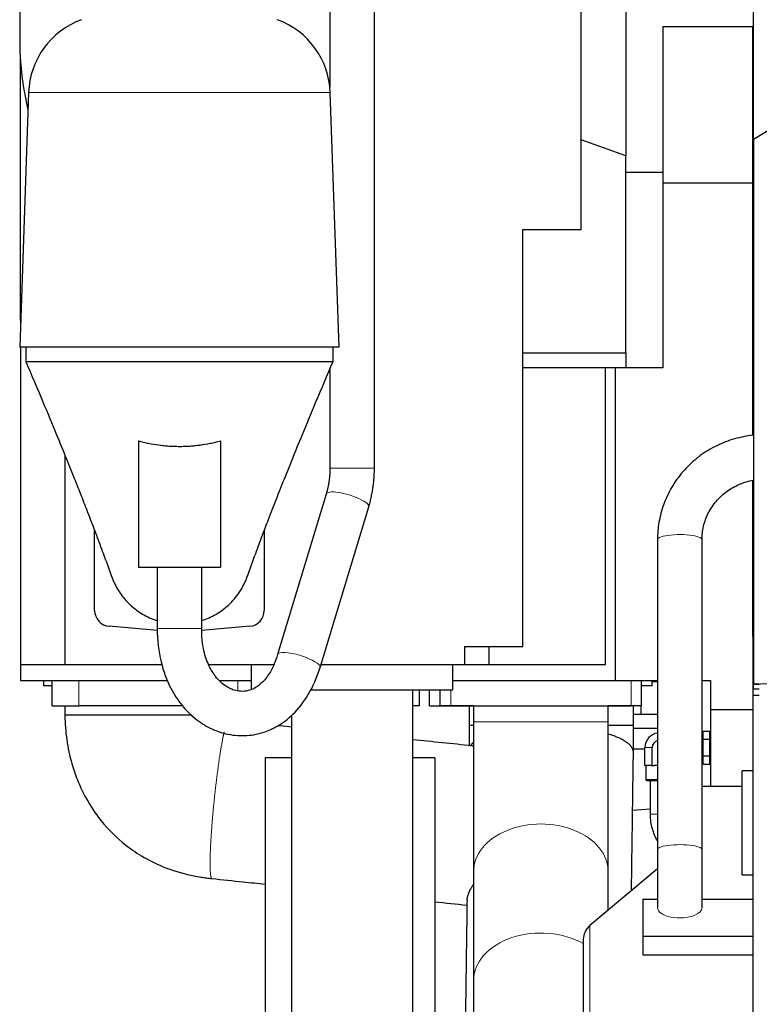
# Model space of a CAD drawing. Header units: inches. Extents: x 0 to 23760, y -13 to 16800.
# Tile 214 of 245: x 14608 to 15305, y 12700 to 13629. Entities that reach past the tile are written whole.
import ezdxf

# ---------------------------------------------------------------- set-up
doc = ezdxf.new("R2010")
doc.units = ezdxf.units.IN
doc.layers.add('1', color=7, linetype='Continuous', true_color=0xffffff)

msp = doc.modelspace()

# ---------------------------------------------------------------- linework, layer by layer
at = {"layer": '1', "color": 2, "linetype": 'Continuous', "lineweight": 25}
for p, q in [((15299.893, 13515.841), (15299.893, 13808.365)), ((15137.393, 13430.987), (15137.393, 13727.879)), ((14608.124, 13596.092), (14608.124, 13707.123)), ((15179.393, 13670.345), (15179.393, 13500.327)), ((14900.35, 13658.062), (14900.35, 13565.221)), ((14942.35, 13205.799), (14942.35, 13658.062)), ((15214.393, 13622.36), (15214.393, 13474.869)), ((15214.393, 13622.36), (15299.393, 13622.36)), ((15299.393, 13474.869), (15299.393, 13622.36)), ((15299.393, 13606.671), (15299.894, 13606.671)), ((14608.393, 13345.346), (14608.393, 13591.049)), ((14616.088, 13560.154), (14607.7, 13319.931)), ((14909.086, 13319.931), (14900.698, 13560.154)), ((15319.643, 13527.825), (15299.893, 13515.841)), ((15179.393, 13500.33), (15137.393, 13515.617)), ((15299.893, 13515.841), (15299.893, 13001.762)), ((15179.393, 13314.345), (15179.393, 13500.33)), ((15179.393, 13484.96), (15214.391, 13484.96)), ((15214.393, 13474.87), (15214.393, 13300.345)), ((15299.393, 13457.048), (15299.393, 13474.871)), ((15299.393, 13236.635), (15299.393, 13457.052)), ((15082.393, 13037.36), (15082.393, 13430.987)), ((15082.393, 13430.987), (15137.393, 13430.987)), ((14608.393, 13345.345), (14608.393, 13339.784)), ((14608.589, 13345.345), (14608.393, 13345.345)), ((14909.086, 13319.931), (14607.7, 13319.931)), ((14608.393, 13319.929), (14608.393, 13020.345)), ((14613.393, 13319.931), (14613.393, 13306.36)), ((14903.393, 13306.36), (14903.393, 13319.931)), ((15082.393, 13314.345), (15179.393, 13314.345)), ((15179.393, 13314.347), (15179.393, 13300.345)), ((14900.35, 13299.192), (14900.35, 13205.799)), ((15160.393, 13300.345), (15082.393, 13300.345)), ((15160.393, 13020.345), (15160.393, 13300.345)), ((15169.393, 13300.345), (15160.393, 13300.345)), ((15214.393, 13300.345), (15169.393, 13300.345)), ((15169.393, 13300.345), (15169.393, 13005.345)), ((14719.743, 13231.317), (14719.743, 13112.36)), ((14797.043, 13231.317), (14797.043, 13112.36)), ((14650.393, 13217.823), (14650.393, 13020.36)), ((15299.393, 13077.895), (15299.393, 13193.904)), ((14896.794, 13181.256), (14850.839, 13029.664)), ((14891.033, 13017.479), (14936.988, 13169.071)), ((14678.393, 13071.36), (14678.393, 13146.745)), ((14838.393, 13146.746), (14838.393, 13071.36)), ((15209.393, 13138.274), (15209.393, 12845.647)), ((15251.393, 12845.647), (15251.393, 13138.274)), ((14719.743, 13112.36), (14797.043, 13112.36)), ((14737.393, 13112.36), (14737.393, 13054.208)), ((14779.393, 13054.208), (14779.393, 13112.36)), ((15299.393, 13077.895), (15299.894, 13077.895)), ((15299.393, 13046.824), (15299.393, 13077.895)), ((14737.601, 13052.435), (14692.086, 13056.417)), ((14824.7, 13056.417), (14779.57, 13052.469)), ((15299.393, 13046.825), (15299.393, 12991.415)), ((15027.393, 13037.36), (15027.393, 13020.36)), ((15027.393, 13037.36), (15082.393, 13037.36)), ((15050.393, 13037.36), (15050.393, 13020.36)), ((14608.393, 13020.347), (14608.393, 13005.345)), ((14608.393, 13020.345), (14741.986, 13020.345)), ((14650.393, 13020.36), (14741.98, 13020.36)), ((14785.989, 13020.36), (14826.393, 13020.36)), ((14785.999, 13020.345), (14826.398, 13020.345)), ((14826.393, 13020.36), (14846.987, 13020.36)), ((14826.393, 12996.36), (14826.393, 13020.36)), ((14891.907, 13020.36), (15016.393, 13020.36)), ((15016.389, 13020.36), (15027.393, 13020.36)), ((15016.39, 13020.345), (15160.393, 13020.345)), ((15016.393, 12996.36), (15016.393, 13020.36)), ((15027.393, 13020.36), (15050.393, 13020.36)), ((14608.393, 13005.345), (14747.53, 13005.345)), ((14630.347, 13000.345), (14630.347, 13005.345)), ((14638.393, 12981.345), (14638.393, 13005.345)), ((14795.951, 13005.345), (14826.394, 13005.345)), ((15016.389, 13005.345), (15169.393, 13005.345)), ((15169.393, 13005.345), (15209.394, 13005.345)), ((15194.393, 12981.345), (15194.393, 13005.345)), ((15204.345, 13004.36), (15209.392, 13004.36)), ((15204.347, 13000.345), (15204.347, 13005.345)), ((15251.393, 13005.345), (15259.393, 13005.345)), ((15259.393, 13005.345), (15259.393, 12977.845)), ((15299.893, 13001.762), (15319.643, 13002.625)), ((15305.417, 13001.883), (15299.893, 13001.762)), ((15299.893, 12997.465), (15299.893, 13001.762)), ((15299.893, 13001.762), (15305.417, 13001.762)), ((14638.395, 13000.345), (14630.347, 13000.345)), ((14881.802, 12996.36), (15016.393, 12996.36)), ((14984.393, 12996.36), (14984.393, 12981.345)), ((14994.393, 12981.345), (14994.393, 12996.36)), ((15004.393, 12981.345), (15004.393, 12996.36)), ((15204.347, 13000.345), (15194.393, 13000.345)), ((15299.393, 12991.415), (15305.418, 12991.415)), ((15299.393, 12991.415), (15299.393, 12295.998)), ((15299.893, 12997.465), (15305.417, 12997.465)), ((14638.393, 12981.345), (14663.393, 12981.345)), ((14761.17, 12981.345), (14663.393, 12981.345)), ((14984.393, 12981.345), (14978.598, 12981.345)), ((14994.393, 12981.345), (15004.393, 12981.345)), ((15035.893, 12981.345), (15004.393, 12981.345)), ((15004.393, 12981.345), (15014.393, 12981.345)), ((15014.393, 12981.345), (15184.393, 12981.345)), ((15035.893, 12981.345), (15035.893, 12966.345)), ((15174.393, 12981.345), (15162.891, 12981.345)), ((15162.893, 12966.345), (15162.893, 12981.345)), ((15184.393, 12981.345), (15174.393, 12981.345)), ((15184.393, 12981.345), (15184.393, 12981.345)), ((15194.393, 12981.345), (15184.393, 12981.345)), ((15187.508, 12973.36), (15209.392, 12973.36)), ((15193.893, 12973.36), (15193.893, 12981.345)), ((15259.393, 12977.845), (15259.393, 12905.291)), ((15259.393, 12977.845), (15299.393, 12977.845)), ((15187.502, 12960.36), (15209.392, 12960.36)), ((15252.387, 12954.962), (15251.393, 12954.962)), ((15252.387, 12957.551), (15258.887, 12957.551)), ((15252.387, 12949.756), (15252.387, 12957.551)), ((15258.887, 12953.654), (15258.887, 12957.551)), ((15259.393, 12955.462), (15258.887, 12955.462)), ((15252.387, 12934.168), (15252.387, 12949.756)), ((15252.387, 12949.756), (15258.887, 12949.756)), ((15258.887, 12949.756), (15258.887, 12953.654)), ((15258.887, 12941.962), (15258.887, 12949.756)), ((15197.527, 12940.36), (15187.43, 12940.36)), ((15197.531, 12924.962), (15197.531, 12941.962)), ((15204.459, 12924.962), (15204.459, 12941.962)), ((15258.887, 12934.168), (15258.887, 12941.962)), ((14864.243, 12932.36), (14839.393, 12932.36)), ((14839.393, 12932.36), (14839.393, 12173.421)), ((14999.393, 12932.36), (14978.54, 12932.36)), ((14999.393, 12932.36), (14999.393, 11888.952)), ((15251.393, 12928.962), (15252.387, 12928.962)), ((15252.387, 12926.374), (15252.387, 12934.168)), ((15252.387, 12934.168), (15258.887, 12934.168)), ((15252.387, 12926.374), (15258.887, 12926.374)), ((15258.887, 12930.271), (15258.887, 12934.168)), ((15258.887, 12926.374), (15258.887, 12930.271)), ((15258.887, 12928.462), (15259.393, 12928.462)), ((15197.531, 12924.962), (15198.495, 12924.962)), ((15198.387, 12924.962), (15198.387, 12911.462)), ((15203.495, 12924.962), (15198.495, 12924.962)), ((15203.495, 12924.962), (15204.459, 12924.962)), ((15204.459, 12924.962), (15206.387, 12924.962)), ((15209.393, 12924.962), (15206.387, 12924.962)), ((15299.393, 12919.929), (15289.393, 12919.929)), ((15289.393, 12821.929), (15289.393, 12919.929)), ((15198.387, 12911.462), (15198.887, 12910.962)), ((15209.393, 12911.462), (15198.387, 12911.462)), ((15198.887, 12910.962), (15209.392, 12910.962)), ((15202.387, 12910.962), (15202.387, 12879.059)), ((15289.393, 12905.29), (15251.394, 12905.29)), ((15202.386, 12883.894), (15185.9, 12882.452)), ((15209.167, 12853.914), (15209.393, 12853.526)), ((15209.393, 12845.647), (15209.393, 12790.861)), ((15209.393, 12845.644), (15209.393, 12799.026)), ((15251.393, 12790.861), (15251.393, 12845.647)), ((15035.893, 12824.924), (15035.893, 12722.04)), ((15209.393, 12827.527), (15145.537, 12773.946)), ((15162.893, 12788.508), (15162.893, 12824.924)), ((15289.393, 12821.929), (15299.393, 12821.929)), ((15195.393, 12799.032), (15195.393, 12763.938)), ((15195.393, 12799.032), (15209.394, 12799.032)), ((15251.392, 12799.032), (15299.393, 12799.032)), ((15139.393, 12760.77), (15139.393, 12683.811)), ((15195.393, 12763.938), (15195.393, 12746.198)), ((15195.393, 12763.938), (15299.393, 12763.938)), ((15195.393, 12746.198), (15299.393, 12746.198))]:
    msp.add_line(p, q, dxfattribs=at)
at = {"layer": '1', "color": 110, "linetype": 'Continuous', "lineweight": 13}
for p, q in [((14900.698, 13560.154), (14616.088, 13560.154)), ((14900.35, 13205.799), (14942.35, 13205.799)), ((15251.393, 13138.273), (15251.393, 13138.274)), ((14758.393, 13054.208), (14737.393, 13054.208)), ((14779.393, 13054.208), (14758.393, 13054.208)), ((14663.393, 13005.345), (14663.393, 12981.345)), ((14813.393, 12995.583), (14813.393, 13005.345)), ((15184.393, 12981.345), (15184.393, 13005.345)), ((15014.393, 12981.345), (15014.393, 12996.36)), ((15004.393, 12981.345), (15004.393, 12981.345)), ((15035.893, 12966.345), (15162.893, 12966.345)), ((15197.531, 12941.962), (15204.459, 12941.962)), ((15209.393, 12879.059), (15202.387, 12879.059)), ((15251.393, 12845.647), (15251.393, 12845.647)), ((15251.393, 12790.861), (15251.393, 12790.861)), ((15145.537, 12773.946), (15145.537, 12670.635))]:
    msp.add_line(p, q, dxfattribs=at)
at = {"layer": '1', "color": 2, "linetype": 'Continuous', "lineweight": 25}
for centre, radius, start, end in [((14692.042, 13557.502), 76, 110, 178), ((14824.744, 13557.502), 76, 2, 70), ((14885.327, 13608.347), 277.474, 182.531357, 193.492239), ((14693.393, 13071.36), 15, 180, 265), ((14823.393, 13071.36), 15, 275, 0), ((15211.387, 12941.962), 13.856, 98.275781, 180), ((15211.387, 12941.962), 6.928, 106.730156, 180), ((15156.593, 12760.77), 17.2, 130, 180)]:
    msp.add_arc(centre, radius, start, end, dxfattribs=at)
at = {"layer": '1', "color": 110, "linetype": 'Continuous', "lineweight": 13}
for centre, major_axis, ratio, start_param, end_param in [((14916.891, 13175.163), (20.097, -6.092), 0.2612099, 0, 3.1415927), ((15230.393, 13138.274), (21, 0), 0.2231279, 0.8221755, 3.141653), ((15230.393, 13138.274), (21, 0), 0.2231279, 0, 0.8221755), ((14870.936, 13023.572), (20.097, -6.092), 0.2612099, 0.0027489, 3.1415927), ((15099.393, 12824.924), (63.5, 0), 0.7071068, 0, 3.1415927), ((15216.939, 12858.452), (7.773, 4.537), 0.1227535, 2.8180575, 3.1415434), ((15230.393, 12845.647), (21, 0), 0.2231279, 0.8221755, 3.141653), ((15230.393, 12845.647), (21, 0), 0.2231279, 0, 0.8221755), ((15230.393, 12790.861), (21, 0), 0.4616982, 3.1415335, 5.4610097), ((15230.393, 12790.861), (21, 0), 0.4616982, 5.4610097, 6.2831853), ((15099.393, 12722.04), (63.5, 0), 0.7071068, 0.8893652, 3.1420835)]:
    msp.add_ellipse(centre, major_axis=major_axis, ratio=ratio, start_param=start_param, end_param=end_param, dxfattribs=at)
at = {"layer": '1', "color": 2, "linetype": 'Continuous', "lineweight": 25}
for points, degree in [([(15214.393, 13474.869), (15299.393, 13474.869)], 1), ([(14613.393, 13306.36), (14613.393, 13306.36), (14613.509, 13306.36), (14614.033, 13306.36), (14614.905, 13306.36), (14616.122, 13306.36), (14617.682, 13306.36), (14619.581, 13306.36), (14621.814, 13306.36), (14624.377, 13306.36), (14627.262, 13306.36), (14630.463, 13306.36), (14633.972, 13306.36), (14637.781, 13306.36), (14641.881, 13306.36), (14646.261, 13306.36), (14650.912, 13306.36), (14655.821, 13306.36), (14660.978, 13306.36), (14666.369, 13306.36), (14671.982, 13306.36), (14677.803, 13306.36), (14683.818, 13306.36), (14690.013, 13306.36), (14696.373, 13306.36), (14702.882, 13306.36), (14709.524, 13306.36), (14716.285, 13306.36), (14723.147, 13306.36), (14730.094, 13306.36), (14737.109, 13306.36), (14744.175, 13306.36), (14751.275, 13306.36), (14758.393, 13306.36), (14765.511, 13306.36), (14772.611, 13306.36), (14779.677, 13306.36), (14786.692, 13306.36), (14793.639, 13306.36), (14800.501, 13306.36), (14807.262, 13306.36), (14813.904, 13306.36), (14820.413, 13306.36), (14826.773, 13306.36), (14832.968, 13306.36), (14838.983, 13306.36), (14844.804, 13306.36), (14850.417, 13306.36), (14855.808, 13306.36), (14860.965, 13306.36), (14865.874, 13306.36), (14870.525, 13306.36), (14874.905, 13306.36), (14879.005, 13306.36), (14882.814, 13306.36), (14886.323, 13306.36), (14889.524, 13306.36), (14892.409, 13306.36), (14894.972, 13306.36), (14897.205, 13306.36), (14899.104, 13306.36), (14900.664, 13306.36), (14901.881, 13306.36), (14902.753, 13306.36), (14903.276, 13306.36), (14903.393, 13306.36), (14903.393, 13306.36)], 3), ([(14900.351, 13205.799), (14900.427, 13192.932), (14896.79, 13181.243)], 2), ([(14936.991, 13169.083), (14942.219, 13186.85), (14942.35, 13205.799)], 2), ([(15034.173, 12943.567), (15015.63, 12945.499), (14997.086, 12947.432), (14978.543, 12949.364)], 3), ([(15035.893, 12831.345), (15035.893, 12829.795), (15035.893, 12828.249), (15035.893, 12826.707)], 3), ([(15162.893, 12826.707), (15162.893, 12828.249), (15162.893, 12829.795), (15162.893, 12831.345)], 3), ([(14999.391, 12796.379), (15009.471, 12795.329), (15019.55, 12794.278), (15029.63, 12793.228)], 3)]:
    msp.add_open_spline(points, degree=degree, dxfattribs=at)
for points, knots in [([(14613.393, 13306.36), (14618.889, 13293.527), (14628.715, 13270.346), (14641.441, 13239.781), (14651.343, 13215.566), (14659.071, 13196.363), (14665.751, 13179.515), (14670.933, 13166.227), (14675.647, 13153.996), (14680.601, 13140.978), (14687.06, 13123.682), (14691.759, 13110.747), (14694.347, 13103.512)], [0, 0, 0, 0, 0.1840269, 0.3345614, 0.4476882, 0.5402181, 0.6187448, 0.69652, 0.7412741, 0.8051333, 0.8906067, 1, 1, 1, 1]), ([(14822.437, 13103.505), (14825.022, 13110.732), (14829.716, 13123.657), (14836.43, 13141.639), (14841.798, 13155.729), (14846.128, 13166.938), (14849.811, 13176.382), (14853.537, 13185.843), (14858.541, 13198.436), (14865.455, 13215.62), (14875.351, 13239.818), (14888.082, 13270.381), (14897.901, 13293.539), (14903.393, 13306.36)], [0, 0, 0, 0, 0.1093427, 0.1948249, 0.2690653, 0.3193573, 0.3660459, 0.4114426, 0.459832, 0.5523302, 0.6654026, 0.8158671, 1, 1, 1, 1]), ([(15299.389, 13236.668), (15293.544, 13236.039), (15281.772, 13233.743), (15264.962, 13227.276), (15249.456, 13217.882), (15235.914, 13205.922), (15224.775, 13191.784), (15216.397, 13175.927), (15211.142, 13159.175), (15209.528, 13146.411), (15209.393, 13139.546), (15209.393, 13138.274)], [0, 0, 0, 0, 0.1199755, 0.2431444, 0.3662785, 0.4893301, 0.6122591, 0.7350389, 0.8576626, 0.9736598, 1, 1, 1, 1]), ([(14719.743, 13231.317), (14721.326, 13230.895), (14722.913, 13230.5), (14726.091, 13229.763), (14727.684, 13229.42), (14732.469, 13228.47), (14735.671, 13227.941), (14740.491, 13227.305), (14742.1, 13227.12), (14745.325, 13226.801), (14746.94, 13226.667), (14750.177, 13226.453), (14751.798, 13226.373), (14755.046, 13226.265), (14756.673, 13226.238), (14759.933, 13226.236), (14761.566, 13226.261), (14763.611, 13226.327), (14764.02, 13226.342), (14764.634, 13226.367), (14764.839, 13226.375), (14765.248, 13226.393), (14766.271, 13226.441), (14767.292, 13226.499), (14769.739, 13226.659), (14771.367, 13226.792), (14774.614, 13227.112), (14776.234, 13227.298), (14781.08, 13227.935), (14784.295, 13228.466), (14789.093, 13229.418), (14790.689, 13229.761), (14793.872, 13230.5), (14795.46, 13230.895), (14797.043, 13231.317)], [0, 0, 0, 0, 0.0625, 0.0625, 0.125, 0.125, 0.25, 0.25, 0.3125, 0.3125, 0.375, 0.375, 0.4375, 0.4375, 0.5, 0.5, 0.5625, 0.5625, 0.578125, 0.578125, 0.5859375, 0.5859375, 0.59375, 0.625, 0.625, 0.6875, 0.6875, 0.75, 0.75, 0.875, 0.875, 0.9375, 0.9375, 1, 1, 1, 1]), ([(15251.393, 13138.274), (15251.394, 13140.264), (15251.738, 13146.662), (15254.233, 13157.388), (15260.377, 13169.477), (15269.278, 13179.871), (15280.433, 13187.97), (15290.843, 13192.341), (15297.321, 13193.874), (15299.323, 13194.243)], [0, 0, 0, 0, 0.0760137, 0.24653, 0.4171924, 0.5873357, 0.7567759, 0.9255155, 1, 1, 1, 1]), ([(14693.966, 13104.607), (14694.336, 13103.511), (14696.275, 13098.213), (14701.047, 13088.929), (14709.962, 13077.929), (14720.962, 13069.015), (14730.408, 13064.159), (14735.876, 13062.183), (14737.139, 13061.767)], [0, 0, 0, 0, 0.0570238, 0.2763461, 0.4956684, 0.7149907, 0.934313, 1, 1, 1, 1]), ([(14779.64, 13061.765), (14780.905, 13062.181), (14786.376, 13064.158), (14795.824, 13069.015), (14806.824, 13077.929), (14815.739, 13088.929), (14820.503, 13098.198), (14822.439, 13103.482), (14822.805, 13104.563)], [0, 0, 0, 0, 0.06584, 0.2853067, 0.5047734, 0.7242401, 0.9437068, 1, 1, 1, 1]), ([(14737.393, 13054.208), (14737.38, 13043.249), (14739.659, 13023.919), (14748.742, 12998.934), (14759.804, 12982.162), (14769.757, 12971.959), (14778.112, 12965.548), (14788.287, 12959.452), (14802.066, 12954.254), (14816.781, 12952.742), (14828.955, 12953.973), (14839.523, 12956.614), (14852.23, 12962.332), (14866.883, 12973.531), (14881.218, 12992.152), (14888.207, 13008.128), (14891.036, 13017.491)], [0, 0, 0, 0, 0.1162185, 0.2157735, 0.2951546, 0.3540772, 0.3930527, 0.4280415, 0.5046872, 0.5822739, 0.6199675, 0.6636213, 0.7240752, 0.8011946, 0.8945027, 1, 1, 1, 1]), ([(14850.835, 13029.652), (14849.062, 13023.551), (14845.107, 13013.973), (14837.58, 13003.868), (14830.805, 12998.554), (14824.162, 12995.636), (14818.112, 12994.709), (14812.004, 12995.423), (14806.72, 12997.311), (14802.238, 12999.768), (14797.431, 13003.44), (14791.769, 13009.498), (14785.763, 13019.184), (14780.54, 13034.506), (14779.302, 13046.847), (14779.393, 13054.208)], [0, 0, 0, 0, 0.1157542, 0.2075461, 0.2817039, 0.3390967, 0.4179159, 0.4948102, 0.5457317, 0.5923194, 0.6427528, 0.7012327, 0.779071, 0.8768385, 1, 1, 1, 1]), ([(14978.543, 12006.182), (14978.543, 12017.747), (14978.543, 12040.863), (14978.543, 12075.53), (14978.543, 12110.185), (14978.543, 12144.84), (14978.543, 12179.495), (14978.543, 12214.15), (14978.543, 12248.804), (14978.543, 12344.518), (14978.543, 12593.703), (14978.543, 12831.337), (14978.543, 12996.36)], [0, 0, 0, 0, 0.0350367, 0.0700354, 0.105034, 0.1400327, 0.1750314, 0.2100301, 0.2450287, 0.2800274, 0.500019, 1, 1, 1, 1]), ([(14650.347, 12981.345), (14650.347, 12980.708), (14650.347, 12977.747), (14650.347, 12974.786), (14650.347, 12972.462)], [0, 0, 0, 0, 0.2153083, 1, 1, 1, 1]), ([(15031.847, 12981.345), (15031.847, 12978.306), (15031.847, 12972.139), (15031.847, 12965.973), (15031.847, 12962.845)], [0, 0, 0, 0, 0.4928607, 1, 1, 1, 1]), ([(15186.847, 12962.843), (15186.847, 12965.971), (15186.847, 12972.139), (15186.847, 12978.306), (15186.847, 12981.345)], [0, 0, 0, 0, 0.5072001, 1, 1, 1, 1]), ([(14650.347, 12972.462), (14650.408, 12964.637), (14651.573, 12949.291), (14655.975, 12928.879), (14661.997, 12911.18), (14669.97, 12893.888), (14683.112, 12873.208), (14700.742, 12854.715), (14720.804, 12840.235), (14741.288, 12829.544), (14761.138, 12823.022), (14776.045, 12820.042), (14783.814, 12818.896), (14787.319, 12818.48), (14789.088, 12818.296)], [0, 0, 0, 0, 0.102128, 0.2025565, 0.2732024, 0.3475406, 0.4522886, 0.5939342, 0.6801991, 0.7767305, 0.8967008, 0.9535582, 0.9766017, 1, 1, 1, 1]), ([(14864.243, 12972.48), (14864.243, 12815.417), (14864.243, 12565.941), (14864.243, 12307.388), (14864.243, 12198.078), (14864.243, 12181.181), (14864.243, 12173.36)], [0, 0, 0, 0, 0.5896363, 0.9365669, 0.9706404, 1, 1, 1, 1]), ([(15035.893, 12966.345), (15035.893, 12953.076), (15035.893, 12927.118), (15035.893, 12889.209), (15035.893, 12854.436), (15035.893, 12834.307), (15035.893, 12824.924)], [0, 0, 0, 0, 0.2500234, 0.4999956, 0.7499301, 1, 1, 1, 1]), ([(15162.893, 12824.924), (15162.893, 12834.307), (15162.893, 12854.436), (15162.893, 12889.209), (15162.893, 12927.118), (15162.893, 12953.076), (15162.893, 12966.345)], [0, 0, 0, 0, 0.2500699, 0.5000044, 0.7499766, 1, 1, 1, 1]), ([(14864.244, 12961.276), (14860.696, 12961.646), (14856.401, 12962.093), (14852.105, 12962.541), (14851.359, 12962.619)], [0, 0, 0, 0, 0.8261872, 1, 1, 1, 1]), ([(15031.847, 12962.845), (15031.848, 12959.885), (15031.835, 12954.649), (15031.793, 12948.299), (15031.758, 12944.93), (15031.745, 12943.809)], [0, 0, 0, 0, 0.4594619, 0.8186639, 1, 1, 1, 1]), ([(15186.672, 12937.379), (15186.688, 12938.41), (15186.726, 12941.205), (15186.784, 12946.494), (15186.834, 12953.967), (15186.848, 12959.651), (15186.847, 12962.843)], [0, 0, 0, 0, 0.1256493, 0.3388945, 0.6312364, 1, 1, 1, 1]), ([(15035.528, 12943.26), (15035.52, 12943.262), (15035.512, 12943.265), (15035.132, 12943.386), (15034.782, 12943.474), (15034.376, 12943.541), (15034.296, 12943.552), (15034.2, 12943.564), (15034.182, 12943.566), (15034.165, 12943.567)], [0, 0, 0, 0, 0.0165663, 0.0165663, 0.7695783, 0.7695783, 0.9578313, 0.9578313, 1, 1, 1, 1]), ([(15184.84, 12806.926), (15184.863, 12808.554), (15184.984, 12817.159), (15185.203, 12832.74), (15185.497, 12853.672), (15185.791, 12874.603), (15186.085, 12895.534), (15186.379, 12916.459), (15186.574, 12930.408), (15186.672, 12937.379)], [0, 0, 0, 0, 0.0374302, 0.1978802, 0.3583303, 0.5187803, 0.6792303, 0.8396806, 1, 1, 1, 1]), ([(15202.387, 12879.059), (15202.39, 12876.632), (15202.857, 12870.073), (15205.236, 12861.47), (15208.065, 12855.805), (15209.167, 12853.914)], [0, 0, 0, 0, 0.2735513, 0.7516932, 1, 1, 1, 1]), ([(14789.088, 12818.296), (14798.883, 12817.275), (14815.652, 12815.527), (14832.42, 12813.78), (14839.393, 12813.053)], [0, 0, 0, 0, 0.5841584, 1, 1, 1, 1]), ([(15029.696, 12797.718), (15029.697, 12797.832), (15029.7, 12797.948), (15029.725, 12798.529), (15029.779, 12799.019), (15029.952, 12800.051), (15030.071, 12800.594), (15030.375, 12801.73), (15030.559, 12802.324), (15030.883, 12803.254), (15030.999, 12803.57), (15031.186, 12804.054), (15031.282, 12804.299), (15031.382, 12804.547), (15031.45, 12804.713), (15031.485, 12804.797), (15031.8, 12805.551), (15032.109, 12806.24), (15032.782, 12807.654), (15033.146, 12808.379), (15033.927, 12809.862), (15034.343, 12810.621), (15035.026, 12811.82), (15035.275, 12812.249), (15035.531, 12812.682)], [0, 0, 0, 0, 0.0325641, 0.0325641, 0.1607692, 0.1607692, 0.2889744, 0.2889744, 0.4171795, 0.4171795, 0.4812821, 0.4812821, 0.5133333, 0.529359, 0.529359, 0.5453846, 0.5453846, 0.6735897, 0.6735897, 0.8017949, 0.8017949, 0.93, 0.93, 1, 1, 1, 1]), ([(15029.701, 12798.038), (15029.677, 12796.342), (15029.555, 12787.668), (15029.335, 12772.018), (15029.041, 12751.087), (15028.747, 12730.156), (15028.453, 12709.221), (15028.257, 12695.264), (15028.159, 12688.284)], [0, 0, 0, 0, 0.046363, 0.2370723, 0.4277816, 0.6184909, 0.8092002, 1, 1, 1, 1]), ([(15035.893, 12722.04), (15035.893, 12712.685), (15035.893, 12692.591), (15035.893, 12657.765), (15035.893, 12619.838), (15035.893, 12593.883), (15035.893, 12580.618)], [0, 0, 0, 0, 0.2500234, 0.4999956, 0.7499301, 1, 1, 1, 1])]:
    msp.add_open_spline(points, degree=3, knots=knots, dxfattribs=at)
for points, weights in [([(14719.721, 12972.464), (14694.578, 12972.463), (14662.665, 12972.463), (14650.227, 12972.462), (14650.348, 12972.462)], [1.01661171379, 1.01661171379, 0.964042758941, 1.00886436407, 1.01585053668]), ([(14770.344, 12972.464), (14758.951, 12972.464), (14745.63, 12972.464), (14731.875, 12972.464), (14719.721, 12972.464)], [0.995092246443, 0.996700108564, 1.00432912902, 1.01661171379, 1.01661171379]), ([(15035.641, 12962.853), (15033.668, 12962.851), (15032.405, 12962.849), (15031.834, 12962.847), (15031.847, 12962.845)], [1.00513402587, 1.00859707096, 1.01228431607, 1.01536230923, 1.0163327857]), ([(15035.174, 12946.376), (15034.419, 12945.644), (15033.778, 12944.907), (15033.248, 12944.168), (15032.826, 12943.431)], [1.00577226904, 1.00716490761, 1.00858086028, 1.00996516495, 1.01124597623])]:
    msp.add_rational_spline(points, weights, degree=4, dxfattribs=at)
at = {"layer": '1', "color": 110, "linetype": 'Continuous', "lineweight": 13}
for points, weights in [([(14800.623, 12956.902), (14798.273, 12946.676), (14795.521, 12930.212), (14793.021, 12910.016), (14791.244, 12892.891)], [0.998524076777, 0.990822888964, 0.992099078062, 1.01661171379, 1.01661171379]), ([(14791.244, 12892.891), (14788.521, 12866.651), (14785.895, 12831.857), (14787.123, 12818.485), (14789.089, 12818.296)], [1.01661171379, 1.01661171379, 0.959057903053, 1.01573761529, 1.01660286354])]:
    msp.add_rational_spline(points, weights, degree=4, dxfattribs=at)
at = {"layer": '1', "color": 2, "linetype": 'Continuous', "lineweight": 25}
for points, weights, knots in [([(15186.847, 12962.843), (15186.844, 12962.844), (15186.831, 12962.844), (15186.807, 12962.844), (15186.191, 12962.848), (15182.472, 12962.853), (15174.344, 12962.857), (15163.168, 12962.861)], [1.01634428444, 1.01647407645, 1.01656448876, 1.01661171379, 1.01661171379, 1.00297776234, 0.995516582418, 0.99485208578], [0, 0, 0, 0, 0, 0.0555826, 0.0555826, 0.0555826, 1, 1, 1, 1, 1]), ([(15186.673, 12937.405), (15186.673, 12937.66), (15186.662, 12937.913), (15186.639, 12938.165), (15186.053, 12942.463), (15182.374, 12947.008), (15174.301, 12951.255), (15163.179, 12954.695)], [1.01631791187, 1.01646028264, 1.01655968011, 1.01661171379, 1.01661171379, 1.00301869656, 0.995550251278, 0.994856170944], [0, 0, 0, 0, 0, 0.0582657, 0.0582657, 0.0582657, 1, 1, 1, 1, 1])]:
    msp.add_rational_spline(points, weights, degree=4, knots=knots, dxfattribs=at)

doc.saveas('drawing.dxf')
